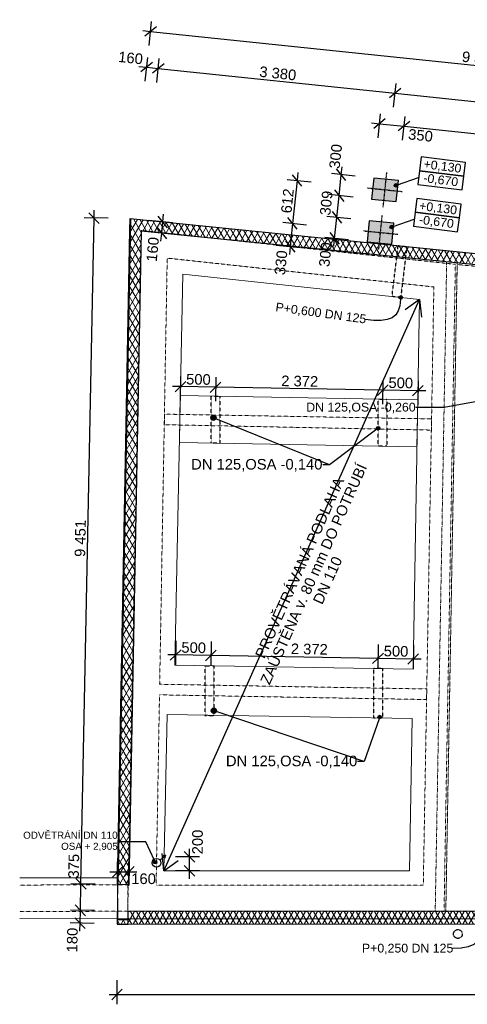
# Model space of a CAD drawing. Header units: millimetres. Extents: x -22038 to 4058, y -967 to 20030.
# Tile 1 of 7: x -22038 to -15687, y -967 to 13004. Entities that reach past the tile are written whole.
import ezdxf

# ---------------------------------------------------------------- set-up
doc = ezdxf.new("R2010")
doc.units = ezdxf.units.MM
doc.header["$MEASUREMENT"] = 0
for name, pattern in [('Wipeout_Contour', [1000, 0, -1000]), ('Čerchovaná M', [4.5, 2.5, -0.85, 0.3, -0.85]), ('Čerchovaná S', [3.5, 1.5, -0.85, 0.3, -0.85]), ('Čárkovaná M', [4.5, 2.5, -2])]:
    doc.linetypes.add(name, pattern=pattern)
for name, color, linetype in [('3._POHLED ZÁPADNÍ_1_2D prvky - obecné', 7, 'Continuous'), ('3._POHLED ZÁPADNÍ_1_Anotace - S', 7, 'Continuous'), ('3._POHLED ZÁPADNÍ_1_Anotace - SP', 7, 'Continuous'), ('3._POHLED ZÁPADNÍ_1_Konstrukce - nosné', 7, 'Continuous'), ('3._POHLED ZÁPADNÍ_1_Kóty - SP', 7, 'Continuous'), ('3._POHLED ZÁPADNÍ_1_Nové_2D prvky - obecné', 7, 'Continuous'), ('3._POHLED ZÁPADNÍ_1_Nové_Anotace - S', 7, 'Continuous'), ('3._POHLED ZÁPADNÍ_1_Nové_Anotace - SP', 7, 'Continuous'), ('3._POHLED ZÁPADNÍ_1_Nové_Konstrukce - krov', 7, 'Continuous'), ('3._POHLED ZÁPADNÍ_1_Nové_Kóty - SP', 7, 'Continuous'), ('3._POHLED ZÁPADNÍ_1_Nové_Situace - terén', 7, 'Continuous'), ('3._POHLED ZÁPADNÍ_1_Nové_Výplně – Řezové', 7, 'Continuous')]:
    doc.layers.add(name, color=color, linetype=linetype)
doc.styles.add('GENEROVANÝ_STYL_1', font='txt')
doc.styles.add('GENEROVANÝ_STYL_2', font='txt')
pattern_1 = [(60, (4e-12, 0), (-64.9519, 37.5), []), (120, (4e-12, 0), (64.9519, 37.5), [])]

msp = doc.modelspace()

# ---------------------------------------------------------------- hatches: boundary and pattern name
at = {"layer": '3._POHLED ZÁPADNÍ_1_Nové_Anotace - SP', "linetype": 'Continuous', "lineweight": 25}
msp.add_hatch(color=1, dxfattribs=at).paths.add_polyline_path([(-16723, 10653), (-16722, 10644), (-16716, 10636), (-16708, 10630), (-16698, 10628), (-16689, 10630), (-16681, 10636), (-16675, 10644), (-16673, 10653), (-16675, 10663), (-16681, 10671), (-16689, 10676), (-16698, 10678), (-16708, 10676), (-16716, 10671), (-16722, 10663)])
at = {"layer": '3._POHLED ZÁPADNÍ_1_Nové_Situace - terén', "linetype": 'Continuous', "lineweight": 0, "true_color": 0xfee9e9}
for points in [[(-16665, 10721), (-17013, 10757), (-17045, 10459), (-16696, 10426)], [(-16729, 10115), (-17077, 10151), (-17109, 9852), (-16760, 9819)]]:
    msp.add_hatch(color=7, dxfattribs=at).paths.add_polyline_path(points)

# ---------------------------------------------------------------- linework, layer by layer
at = {"layer": '3._POHLED ZÁPADNÍ_1_Nové_Anotace - SP', "color": 1, "linetype": 'Continuous', "lineweight": 25}
for p, q in [((-16341, 11057), (-16366, 10862)), ((-15712, 10977), (-16341, 11057)), ((-15737, 10783), (-15712, 10977)), ((-16366, 10862), (-16390, 10668)), ((-15737, 10783), (-16366, 10862)), ((-16366, 10862), (-15737, 10783)), ((-15762, 10588), (-15737, 10783)), ((-16390, 10668), (-15762, 10588)), ((-16403, 10465), (-16428, 10271)), ((-15774, 10386), (-16403, 10465))]:
    msp.add_line(p, q, dxfattribs=at)
at = {"layer": '3._POHLED ZÁPADNÍ_1_Nové_Anotace - SP', "color": 1, "linetype": 'Continuous', "lineweight": 25, "flags": 128}
msp.add_lwpolyline([(-16675, 10662), (-16378, 10765)], dxfattribs=at)
at = {"layer": '3._POHLED ZÁPADNÍ_1_Nové_Anotace - SP', "color": 1, "linetype": 'Continuous', "lineweight": 25}
msp.add_circle((-16698, 10653), 25, dxfattribs=at)
at = {"layer": '3._POHLED ZÁPADNÍ_1_Nové_Konstrukce - krov', "color": 1, "linetype": 'Čerchovaná M', "lineweight": 25, "flags": 128}
msp.add_lwpolyline([(-15832, -31, -1), (-15809, 92, -1)], format="xyb", close=True, dxfattribs=at)
at = {"layer": '3._POHLED ZÁPADNÍ_1_Nové_Kóty - SP', "color": 1, "linetype": 'Continuous', "lineweight": 25}
for p, q in [((-20099, 12905), (-20264, 12772)), ((-20202, 12639), (-20167, 12978)), ((-20293, 12850), (-20181, 12838)), ((-20181, 12838), (-10856, 11861)), ((-20256, 12131), (-20220, 12470)), ((-20093, 12114), (-20058, 12453)), ((-20347, 12342), (-20235, 12330)), ((-20152, 12397), (-20317, 12264)), ((-20235, 12330), (-20072, 12313)), ((-19990, 12380), (-20155, 12247)), ((-20072, 12313), (-16711, 11961)), ((-16629, 12028), (-16793, 11894)), ((-16732, 11762), (-16696, 12101)), ((-16711, 11961), (-13031, 11575)), ((-16953, 11330), (-16918, 11669)), ((-16605, 11293), (-16570, 11632)), ((-17044, 11541), (-16933, 11529)), ((-16850, 11596), (-17015, 11462)), ((-16933, 11529), (-16585, 11492)), ((-16502, 11559), (-16667, 11426)), ((-16585, 11492), (-13252, 11143)), ((-17475, 10805), (-17464, 10917)), ((-18035, 10640), (-18169, 10805)), ((-18090, 10834), (-18102, 10722)), ((-17276, 10785), (-17615, 10820)), ((-17409, 10723), (-17542, 10888)), ((-17507, 10507), (-17475, 10805)), ((-18242, 10737), (-17903, 10702)), ((-17308, 10486), (-17646, 10522)), ((-17573, 10590), (-17440, 10425)), ((-20909, 10113), (-21056, 10266)), ((-20982, 10190), (-20980, 10302)), ((-21169, 741), (-20982, 10190)), ((-20782, 10186), (-21123, 10193)), ((-20969, 737), (-21310, 744)), ((-21243, 817), (-21096, 665)), ((-21177, 366), (-21169, 741)), ((-21250, 443), (-21103, 290)), ((-20977, 362), (-21317, 369)), ((-21180, 184), (-21177, 366)), ((-20980, 180), (-21321, 187)), ((-21254, 260), (-21107, 107)), ((-21183, 71), (-21180, 184)), ((-20657, -967), (-20657, -627)), ((-20770, -827), (-20657, -827)), ((-20582, -752), (-20732, -902)), ((-20657, -827), (-162, -824))]:
    msp.add_line(p, q, dxfattribs=at)
at = {"layer": '3._POHLED ZÁPADNÍ_1_Nové_Situace - terén', "color": 1, "linetype": 'Čerchovaná S', "lineweight": 25}
for p, q in [((-16880, 10346), (-16829, 10837)), ((-17101, 10617), (-16609, 10566))]:
    msp.add_line(p, q, dxfattribs=at)
at = {"layer": '3._POHLED ZÁPADNÍ_1_Nové_Situace - terén', "color": 1, "linetype": 'Continuous', "lineweight": 25, "flags": 128}
for points in [[(-16665, 10721), (-17013, 10757), (-17045, 10459), (-16696, 10426)], [(-16729, 10115), (-17077, 10151), (-17109, 9852), (-16760, 9819)]]:
    msp.add_lwpolyline(points, close=True, dxfattribs=at)

# ---------------------------------------------------------------- texts
at = {"layer": '3._POHLED ZÁPADNÍ_1_Anotace - SP', "color": 1, "linetype": 'Continuous', "lineweight": 25, "char_height": 125, "attachment_point": 5, "rotation": 352.7669, "style": 'GENEROVANÝ_STYL_1'}
for s, insert in [('\\A1;{\\pqc;\\fArial|b0|i0|c238|p38;+0,\\fArial|b0|i0|c238|p38;1\\fArial|b0|i0|c238|p38;30}', (-16040, 10915)), ('\\A1;{\\pqc;\\fArial|b0|i0|c238|p38;-0,\\fArial|b0|i0|c238|p38;6\\fArial|b0|i0|c238|p38;70}', (-16064, 10720))]:
    msp.add_mtext(s, dxfattribs=dict(at, insert=insert))
at = {"layer": '3._POHLED ZÁPADNÍ_1_Anotace - SP', "color": 1, "linetype": 'Continuous', "lineweight": 25, "insert": (-16534, -182), "char_height": 125, "attachment_point": 5, "style": 'GENEROVANÝ_STYL_1'}
msp.add_mtext('\\A1;{\\pqc;\\fArial|b0|i0|c238|p38;P+0,\\fArial|b0|i0|c238|p38;25\\fArial|b0|i0|c238|p38;0 DN 125}', dxfattribs=at)
at = {"layer": '3._POHLED ZÁPADNÍ_1_Kóty - SP', "color": 1, "linetype": 'Continuous', "lineweight": 25, "char_height": 150, "attachment_point": 7, "style": 'GENEROVANÝ_STYL_2'}
for s, insert, width, rotation in [('\\A1;{\\pql;\\fArial|b0|i0|c0|p38;160}', (-20646, 12404), 341.49, 354.0173), ('\\A1;{\\pql;\\fArial|b0|i0|c0|p38;9\xa0377}', (-15770, 12406), 512.91, 354.0173), ('\\A1;{\\pql;\\fArial|b0|i0|c0|p38;3\xa0380}', (-18644, 12194), 512.91, 354.0173), ('\\A1;{\\pql;\\fArial|b0|i0|c0|p38;350}', (-16532, 11305), 341.49, 354.0173), ('\\A1;{\\pql;\\fArial|b0|i0|c0|p38;300}', (-17497, 10883), 341.49, 84.0173), ('\\A1;{\\pql;\\fArial|b0|i0|c0|p38;612}', (-18181, 10251), 341.49, 84.0173), ('\\A1;{\\pql;\\fArial|b0|i0|c0|p38;9\xa0451}', (-21107, 5380), 512.91, 88.865), ('\\A1;{\\pql;\\fArial|b0|i0|c0|p38;375}', (-21198, 817), 341.49, 88.865), ('\\A1;{\\pql;\\fArial|b0|i0|c0|p38;180}', (-21219, -232), 341.49, 88.865)]:
    msp.add_mtext(s, dxfattribs=dict(at, insert=insert, width=width, rotation=rotation))

# ---------------------------------------------------------------- next in the draw order: wipeouts: each hides what was drawn before it
at = {"color": 254, "linetype": 'Wipeout_Contour', "lineweight": 0, "ltscale": 138146.638741}
msp.add_wipeout([(-20474, 10020), (-20648, 731), (-20488, 728), (-20314, 10004), (-10960, 9061), (-11130, 9239), (-20471, 10181)], dxfattribs=at).dxf.layer = '3._POHLED ZÁPADNÍ_1_Nové_Výplně – Řezové'

# ---------------------------------------------------------------- next in the draw order: hatches: boundary and pattern name
at = {"layer": '3._POHLED ZÁPADNÍ_1_Nové_Anotace - SP', "linetype": 'Continuous', "lineweight": 25}
for points in [[(-16785, 10062), (-16784, 10052), (-16778, 10044), (-16770, 10038), (-16760, 10037), (-16751, 10038), (-16743, 10044), (-16737, 10052), (-16735, 10062), (-16737, 10071), (-16743, 10079), (-16751, 10085), (-16760, 10087), (-16770, 10085), (-16778, 10079), (-16784, 10071)], [(-16657, 9062), (-16655, 9052), (-16650, 9044), (-16641, 9038), (-16632, 9037), (-16622, 9038), (-16614, 9044), (-16609, 9052), (-16607, 9062), (-16609, 9071), (-16614, 9079), (-16622, 9085), (-16632, 9087), (-16641, 9085), (-16650, 9079), (-16655, 9071)]]:
    msp.add_hatch(color=1, dxfattribs=at).paths.add_polyline_path(points)
at = {"layer": '3._POHLED ZÁPADNÍ_1_Nové_Výplně – Řezové', "linetype": 'Continuous', "lineweight": 20, "true_color": 0xffaaaa}
h = msp.add_hatch(dxfattribs=at)
h.set_pattern_fill('Tepelná_izolace___tvrdá__F7', color=21, style=0, pattern_type=2)
h.set_pattern_definition(pattern_1)
h.paths.add_polyline_path([(-20474, 10020), (-20648, 731), (-20488, 728), (-20314, 10004), (-10960, 9061), (-11130, 9239), (-20471, 10181)])

# ---------------------------------------------------------------- next in the draw order: linework, layer by layer
at = {"layer": '3._POHLED ZÁPADNÍ_1_2D prvky - obecné', "color": 7, "linetype": 'Continuous', "lineweight": 13}
msp.add_line((-20460, 10179), (-11062, 9232), dxfattribs=at)
at = {"layer": '3._POHLED ZÁPADNÍ_1_Nové_2D prvky - obecné', "color": 1, "linetype": 'Čárkovaná M', "lineweight": 25, "flags": 128}
msp.add_lwpolyline([(-16755, 9076), (-16668, 9799), (-16545, 9784), (-16632, 9062)], close=True, dxfattribs=at)
at = {"layer": '3._POHLED ZÁPADNÍ_1_Nové_Anotace - S', "color": 1, "linetype": 'Continuous', "lineweight": 25}
for q in [(-16567, 8886), (-16339, 8784)]:
    msp.add_line((-16365, 9033), q, dxfattribs=at)
at = {"layer": '3._POHLED ZÁPADNÍ_1_Nové_Anotace - SP', "color": 1, "linetype": 'Continuous', "lineweight": 25}
for p, q in [((-15799, 10191), (-15774, 10386)), ((-16428, 10271), (-16452, 10076)), ((-15799, 10191), (-16428, 10271)), ((-16428, 10271), (-15799, 10191)), ((-16452, 10076), (-15824, 9996)), ((-15824, 9996), (-15799, 10191))]:
    msp.add_line(p, q, dxfattribs=at)
at = {"layer": '3._POHLED ZÁPADNÍ_1_Nové_Anotace - SP', "color": 1, "linetype": 'Continuous', "lineweight": 25, "flags": 128}
for points in [[(-16737, 10070), (-16440, 10173)], [(-16633, 9037), (-16643, 8946), (-16666, 8873), (-16703, 8817), (-16754, 8775), (-16822, 8749), (-16907, 8736), (-17011, 8737), (-17136, 8749)]]:
    msp.add_lwpolyline(points, dxfattribs=at)
at = {"layer": '3._POHLED ZÁPADNÍ_1_Nové_Anotace - SP', "color": 1, "linetype": 'Continuous', "lineweight": 25}
for centre in [(-16760, 10062), (-16632, 9062)]:
    msp.add_circle(centre, 25, dxfattribs=at)
at = {"layer": '3._POHLED ZÁPADNÍ_1_Nové_Kóty - SP', "color": 1, "linetype": 'Continuous', "lineweight": 25}
for p, q in [((-18102, 10722), (-18166, 10114)), ((-17539, 10199), (-17507, 10507)), ((-19939, 10053), (-20074, 10217)), ((-20007, 10135), (-19996, 10247)), ((-17340, 10179), (-17679, 10214)), ((-17606, 10282), (-17472, 10117)), ((-17570, 9901), (-17539, 10199)), ((-19867, 10121), (-20206, 10154)), ((-20022, 9976), (-20007, 10135)), ((-18305, 10129), (-17967, 10093)), ((-18099, 10032), (-18232, 10196)), ((-18166, 10114), (-18200, 9786)), ((-19882, 9962), (-20221, 9995)), ((-20090, 10058), (-19955, 9894)), ((-20033, 9864), (-20022, 9976)), ((-17637, 9983), (-17503, 9818)), ((-18399, 9807), (-18060, 9771)), ((-18267, 9868), (-18133, 9704)), ((-18200, 9786), (-18212, 9674)), ((-17371, 9880), (-17710, 9915)), ((-17582, 9789), (-17570, 9901))]:
    msp.add_line(p, q, dxfattribs=at)
at = {"layer": '3._POHLED ZÁPADNÍ_1_Nové_Situace - terén', "color": 1, "linetype": 'Čerchovaná S', "lineweight": 25}
for p, q in [((-16943, 9739), (-16894, 10230)), ((-17164, 10009), (-16673, 9960))]:
    msp.add_line(p, q, dxfattribs=at)
at = {"layer": '3._POHLED ZÁPADNÍ_1_Nové_Situace - terén', "color": 1, "linetype": 'Continuous', "lineweight": 25, "flags": 128}
msp.add_lwpolyline([(-20474, 10020), (-20471, 10181), (-11130, 9239), (-10960, 9061), (-20314, 10004), (-20488, 728), (-20648, 731)], close=True, dxfattribs=at)

# ---------------------------------------------------------------- next in the draw order: texts
at = {"layer": '3._POHLED ZÁPADNÍ_1_Anotace - SP', "color": 1, "linetype": 'Continuous', "lineweight": 25, "char_height": 125, "attachment_point": 5, "style": 'GENEROVANÝ_STYL_1'}
for s, insert, rotation in [('\\A1;{\\pqc;\\fArial|b0|i0|c238|p38;+0,\\fArial|b0|i0|c238|p38;1\\fArial|b0|i0|c238|p38;30}', (-16102, 10323), 352.7669), ('\\A1;{\\pqc;\\fArial|b0|i0|c238|p38;-0,\\fArial|b0|i0|c238|p38;6\\fArial|b0|i0|c238|p38;70}', (-16126, 10128), 352.7669), ('\\A1;{\\pqc;\\fArial|b0|i0|c238|p38;P+0,\\fArial|b0|i0|c238|p38;60\\fArial|b0|i0|c238|p38;0 DN 125}', (-17765, 8831), 352.2117)]:
    msp.add_mtext(s, dxfattribs=dict(at, insert=insert, rotation=rotation))
at = {"layer": '3._POHLED ZÁPADNÍ_1_Kóty - SP', "color": 1, "linetype": 'Continuous', "lineweight": 25, "char_height": 150, "width": 341.49, "attachment_point": 7, "style": 'GENEROVANÝ_STYL_2'}
for s, insert, rotation in [('\\A1;{\\pql;\\fArial|b0|i0|c0|p38;309}', (-17630, 10220), 84.0173), ('\\A1;{\\pql;\\fArial|b0|i0|c0|p38;160}', (-20092, 9564), 84.4679), ('\\A1;{\\pql;\\fArial|b0|i0|c0|p38;300}', (-17643, 9490), 84.0173), ('\\A1;{\\pql;\\fArial|b0|i0|c0|p38;330}', (-18273, 9375), 84.0173)]:
    msp.add_mtext(s, dxfattribs=dict(at, insert=insert, rotation=rotation))

# ---------------------------------------------------------------- next in the draw order: wipeouts: each hides what was drawn before it
at = {"color": 254, "linetype": 'Wipeout_Contour', "lineweight": 0, "ltscale": 140063.677704}
msp.add_wipeout([(-20505, 350), (-20505, 231), (-20657, 231), (-20657, 171), (-20497, 171), (-20497, 169), (-162, 173), (-163, 8007), (-395, 8006), (-322, 354)], dxfattribs=at).dxf.layer = '3._POHLED ZÁPADNÍ_1_Nové_Výplně – Řezové'

# ---------------------------------------------------------------- next in the draw order: hatches: boundary and pattern name
at = {"layer": '3._POHLED ZÁPADNÍ_1_Nové_Anotace - SP', "linetype": 'Continuous', "lineweight": 25}
for points in [[(-19325, 7356), (-19322, 7342), (-19314, 7329), (-19302, 7321), (-19288, 7318), (-19273, 7321), (-19261, 7329), (-19253, 7342), (-19250, 7356), (-19253, 7370), (-19261, 7382), (-19273, 7391), (-19288, 7393), (-19302, 7391), (-19314, 7382), (-19322, 7370)], [(-16976, 7209), (-16974, 7200), (-16968, 7191), (-16960, 7186), (-16951, 7184), (-16941, 7186), (-16933, 7191), (-16928, 7200), (-16926, 7209), (-16928, 7219), (-16933, 7227), (-16941, 7232), (-16951, 7234), (-16960, 7232), (-16968, 7227), (-16974, 7219)], [(-19321, 3199), (-19318, 3185), (-19310, 3173), (-19298, 3165), (-19283, 3162), (-19269, 3165), (-19257, 3173), (-19249, 3185), (-19246, 3199), (-19249, 3214), (-19257, 3226), (-19269, 3234), (-19283, 3237), (-19298, 3234), (-19310, 3226), (-19318, 3214)], [(-16956, 3109), (-16954, 3099), (-16949, 3091), (-16941, 3085), (-16931, 3084), (-16922, 3085), (-16914, 3091), (-16908, 3099), (-16906, 3109), (-16908, 3118), (-16914, 3126), (-16922, 3132), (-16931, 3134), (-16941, 3132), (-16949, 3126), (-16954, 3118)], [(-20140, 1049), (-20138, 1040), (-20133, 1032), (-20125, 1026), (-20115, 1024), (-20105, 1026), (-20097, 1032), (-20092, 1040), (-20090, 1049), (-20092, 1059), (-20097, 1067), (-20105, 1072), (-20115, 1074), (-20125, 1072), (-20133, 1067), (-20138, 1059)]]:
    msp.add_hatch(color=1, dxfattribs=at).paths.add_polyline_path(points)
at = {"layer": '3._POHLED ZÁPADNÍ_1_Nové_Výplně – Řezové', "linetype": 'Continuous', "lineweight": 20, "true_color": 0xffaaaa}
h = msp.add_hatch(dxfattribs=at)
h.set_pattern_fill('Tepelná_izolace___tvrdá__F7', color=21, style=0, pattern_type=2)
h.set_pattern_definition(pattern_1)
h.paths.add_polyline_path([(-20505, 350), (-20505, 231), (-20657, 231), (-20657, 171), (-20497, 171), (-20497, 169), (-162, 173), (-163, 8007), (-395, 8006), (-322, 354)])

# ---------------------------------------------------------------- next in the draw order: linework, layer by layer
at = {"layer": '3._POHLED ZÁPADNÍ_1_2D prvky - obecné', "color": 142, "linetype": 'Continuous', "lineweight": 20, "true_color": 0x0080c0}
msp.add_line((-16262, 3507), (-16265, 3357), dxfattribs=at)
at = {"layer": '3._POHLED ZÁPADNÍ_1_2D prvky - obecné', "color": 7, "linetype": 'Continuous', "lineweight": 13}
for p, q in [((-20505, 353), (-20505, 171)), ((-201, 245), (-20657, 244))]:
    msp.add_line(p, q, dxfattribs=at)
at = {"layer": '3._POHLED ZÁPADNÍ_1_2D prvky - obecné', "color": 7, "linetype": 'Čárkovaná M', "lineweight": 13, "flags": 128}
for points in [[(-318, 17940), (-395, 8006), (-322, 352), (-15992, 350), (-15831, 9530), (-10971, 9072)], [(-16017, 350), (-20505, 350), (-20313, 10014), (-15856, 9533)], [(-16017, 350), (-15856, 9533)], [(-22038, 350), (-20505, 353), (-20505, 728), (-22038, 725)]]:
    msp.add_lwpolyline(points, dxfattribs=at)
at = {"layer": '3._POHLED ZÁPADNÍ_1_2D prvky - obecné', "color": 7, "linetype": 'Continuous', "lineweight": 13, "flags": 128}
for points in [[(-20657, 231), (-20460, 10179)], [(-22038, 250), (-20647, 253), (-20648, 828), (-22038, 825)]]:
    msp.add_lwpolyline(points, dxfattribs=at)
at = {"layer": '3._POHLED ZÁPADNÍ_1_2D prvky - obecné', "color": 7, "linetype": 'Čárkovaná M', "lineweight": 13, "flags": 128}
for points in [[(-16161, 9212), (-16262, 3507), (-20052, 3574), (-19945, 9621)], [(-19984, 7407), (-16194, 7340), (-16197, 7181), (-19985, 7257)], [(-20054, 3424), (-16265, 3357), (-16311, 725), (-20102, 725)]]:
    msp.add_lwpolyline(points, close=True, dxfattribs=at)
at = {"layer": '3._POHLED ZÁPADNÍ_1_2D prvky - obecné', "color": 7, "linetype": 'Continuous', "lineweight": 13, "flags": 128}
for points in [[(-19835, 3845), (-16457, 3786), (-16365, 9033), (-19725, 9395)], [(-16401, 6944), (-16390, 7610), (-19760, 7670), (-19772, 7003)], [(-16507, 925), (-19991, 925), (-19947, 3147), (-16469, 3086)]]:
    msp.add_lwpolyline(points, close=True, dxfattribs=at)
at = {"layer": '3._POHLED ZÁPADNÍ_1_Konstrukce - nosné', "color": 251, "linetype": 'Čerchovaná M', "lineweight": 20, "true_color": 0x6a6a6a, "flags": 128}
for points in [[(-15980, 9562), (-16142, 352)], [(-15992, 350), (-15830, 9560)]]:
    msp.add_lwpolyline(points, dxfattribs=at)
at = {"layer": '3._POHLED ZÁPADNÍ_1_Nové_2D prvky - obecné', "color": 1, "linetype": 'Čárkovaná M', "lineweight": 25, "flags": 128}
for points in [[(-19199, 7661), (-19199, 6994), (-19322, 6994), (-19322, 7661)], [(-16827, 7620), (-16827, 6952), (-16951, 6952), (-16951, 7620)], [(-19283, 3834), (-19283, 3126), (-19407, 3126), (-19407, 3834)], [(-16890, 3801), (-16890, 3093), (-17013, 3093), (-17013, 3801)]]:
    msp.add_lwpolyline(points, close=True, dxfattribs=at)
at = {"layer": '3._POHLED ZÁPADNÍ_1_Nové_2D prvky - obecné', "color": 1, "linetype": 'Continuous', "lineweight": 25}
msp.add_circle((-20096, 1041), 62.5, dxfattribs=at)
at = {"layer": '3._POHLED ZÁPADNÍ_1_Nové_Anotace - S', "color": 1, "linetype": 'Continuous', "lineweight": 25}
for q in [(-16365, 9033), (-20017, 1173), (-19789, 1071)]:
    msp.add_line((-19991, 925), q, dxfattribs=at)
at = {"layer": '3._POHLED ZÁPADNÍ_1_Nové_Anotace - SP', "color": 1, "linetype": 'Continuous', "lineweight": 25}
for p, q in [((-15075, 7677), (-16016, 7500)), ((-16016, 7500), (-16415, 7500)), ((-17642, 6688), (-19253, 7342)), ((-16971, 7194), (-17642, 6688)), ((-17642, 6688), (-17737, 6688)), ((-17148, 2478), (-19248, 3187)), ((-16939, 3085), (-17148, 2478)), ((-17148, 2478), (-17244, 2478)), ((-20248, 1339), (-20647, 1339)), ((-20125, 1072), (-20248, 1339))]:
    msp.add_line(p, q, dxfattribs=at)
at = {"layer": '3._POHLED ZÁPADNÍ_1_Nové_Anotace - SP', "color": 1, "linetype": 'Continuous', "lineweight": 25, "flags": 128}
msp.add_lwpolyline([(-15522, 325), (-15498, 196), (-15493, 88), (-15506, 1), (-15540, -67), (-15595, -117), (-15673, -152), (-15774, -171), (-15899, -177)], dxfattribs=at)
at = {"layer": '3._POHLED ZÁPADNÍ_1_Nové_Anotace - SP', "color": 1, "linetype": 'Continuous', "lineweight": 25}
for centre, radius in [((-19288, 7356), 37.5), ((-16951, 7209), 25), ((-19283, 3199), 37.5), ((-16931, 3109), 25), ((-20115, 1049), 25)]:
    msp.add_circle(centre, radius, dxfattribs=at)
at = {"layer": '3._POHLED ZÁPADNÍ_1_Nové_Kóty - SP', "color": 1, "linetype": 'Continuous', "lineweight": 25}
for p, q in [((-19682, 7872), (-19834, 7725)), ((-19756, 7939), (-19762, 7599)), ((-19334, 7716), (-19182, 7863)), ((-19256, 7930), (-19262, 7590)), ((-16884, 7889), (-16890, 7548)), ((-16385, 7880), (-16391, 7539)), ((-19758, 7799), (-19871, 7801)), ((-19258, 7790), (-19758, 7799)), ((-16887, 7748), (-19258, 7790)), ((-16963, 7674), (-16810, 7822)), ((-16387, 7739), (-16887, 7748)), ((-16464, 7666), (-16311, 7813)), ((-16275, 7737), (-16387, 7739)), ((-19749, 4065), (-19902, 3917)), ((-19822, 4191), (-19828, 3850)), ((-19401, 3908), (-19249, 4056)), ((-19322, 4182), (-19328, 3842)), ((-16950, 4140), (-16956, 3800)), ((-16451, 4132), (-16457, 3791)), ((-19825, 3991), (-19938, 3993)), ((-19325, 3982), (-19825, 3991)), ((-16954, 3940), (-19325, 3982)), ((-17030, 3867), (-16877, 4014)), ((-16454, 3932), (-16954, 3940)), ((-16531, 3858), (-16378, 4005)), ((-16342, 3930), (-16454, 3932)), ((-19486, 1126), (-19827, 1126)), ((-19552, 1051), (-19702, 1201)), ((-19627, 1126), (-19627, 1239)), ((-19627, 925), (-19627, 1126)), ((-20573, 988), (-20723, 838)), ((-20648, 713), (-20648, 1053)), ((-20563, 838), (-20413, 988)), ((-20488, 713), (-20488, 1053)), ((-19702, 1000), (-19552, 850)), ((-20760, 913), (-20648, 913)), ((-20648, 913), (-20488, 913)), ((-20488, 913), (-20375, 913)), ((-19486, 925), (-19827, 925)), ((-19627, 812), (-19627, 925))]:
    msp.add_line(p, q, dxfattribs=at)
at = {"layer": '3._POHLED ZÁPADNÍ_1_Nové_Situace - terén', "color": 1, "linetype": 'Continuous', "lineweight": 25}
for p, q in [((-20045, 1076), (-19971, 1150)), ((-19971, 1150), (-20019, 1137)), ((-19971, 1150), (-19984, 1101))]:
    msp.add_line(p, q, dxfattribs=at)
at = {"layer": '3._POHLED ZÁPADNÍ_1_Nové_Situace - terén', "color": 1, "linetype": 'Continuous', "lineweight": 25, "flags": 128}
msp.add_lwpolyline([(-20505, 350), (-20505, 231), (-20657, 231), (-20657, 171), (-20497, 171), (-20497, 169), (-162, 173), (-163, 8007), (-395, 8006), (-322, 354)], close=True, dxfattribs=at)

# ---------------------------------------------------------------- next in the draw order: texts
at = {"layer": '3._POHLED ZÁPADNÍ_1_Anotace - S', "color": 1, "linetype": 'Continuous', "lineweight": 25, "insert": (-17599, 5018), "char_height": 150, "width": 3741.1, "attachment_point": 8, "rotation": 65.9004, "line_spacing_factor": 0.870021, "style": 'GENEROVANÝ_STYL_1'}
msp.add_mtext('\\A1;{\\pqc;\\fArial|b0|i0|c238|p38;PROVĚTRÁVANÁ PODLAHA ZAÚSTĚNA v. 80 mm DO \\fArial|b0|i0|c238|p38;POTRUBÍ DN 110}', dxfattribs=at)
at = {"layer": '3._POHLED ZÁPADNÍ_1_Anotace - SP', "color": 1, "linetype": 'Continuous', "lineweight": 25, "attachment_point": 5, "style": 'GENEROVANÝ_STYL_1'}
for s, insert, char_height in [('\\A1;{\\pqc;\\fArial|b0|i0|c238|p38;DN 1\\fArial|b0|i0|c238|p38;25,OSA\\fArial|b0|i0|c238|p38; -0,260 }', (-17196, 7495), 125), ('\\A1;{\\pqc;\\fArial|b0|i0|c238|p38;DN 1\\fArial|b0|i0|c238|p38;25\\fArial|b0|i0|c238|p38;,\\fArial|b0|i0|c238|p38;OSA\\fArial|b0|i0|c238|p38; -0,\\fArial|b0|i0|c238|p38;140\\fArial|b0|i0|c238|p38; }', (-18674, 6682), 150), ('\\A1;{\\pqc;\\fArial|b0|i0|c238|p38;DN 1\\fArial|b0|i0|c238|p38;25\\fArial|b0|i0|c238|p38;,\\fArial|b0|i0|c238|p38;OSA\\fArial|b0|i0|c238|p38; -0,\\fArial|b0|i0|c238|p38;140\\fArial|b0|i0|c238|p38; }', (-18180, 2472), 150)]:
    msp.add_mtext(s, dxfattribs=dict(at, insert=insert, char_height=char_height))
at = {"layer": '3._POHLED ZÁPADNÍ_1_Anotace - SP', "color": 1, "linetype": 'Continuous', "lineweight": 25, "insert": (-20647, 1345), "char_height": 100, "attachment_point": 6, "line_spacing_factor": 0.92551, "style": 'GENEROVANÝ_STYL_1'}
msp.add_mtext('\\A1;{\\pqr;\\fArial|b0|i0|c238|p38;ODVĚTRÁNÍ\\fArial|b0|i0|c238|p38; \\fArial|b0|i0|c238|p38;\\H1.030283x;DN 110\\P\\pqr;\\fArial|b0|i0|c238|p38;\\H0.970607x;OSA\\fArial|b0|i0|c238|p38; + 2,90\\fArial|b0|i0|c238|p38;5}', dxfattribs=at)
at = {"layer": '3._POHLED ZÁPADNÍ_1_Kóty - SP', "color": 1, "linetype": 'Continuous', "lineweight": 25, "char_height": 150, "attachment_point": 7, "style": 'GENEROVANÝ_STYL_2'}
for s, insert, width, rotation in [('\\A1;{\\pql;\\fArial|b0|i0|c0|p38;500}', (-19678, 7827), 341.49, 358.9912), ('\\A1;{\\pql;\\fArial|b0|i0|c0|p38;2\xa0372}', (-18328, 7803), 512.91, 358.9912), ('\\A1;{\\pql;\\fArial|b0|i0|c0|p38;500}', (-16807, 7777), 341.49, 358.9912), ('\\A1;{\\pql;\\fArial|b0|i0|c0|p38;500}', (-19745, 4020), 341.49, 358.9912), ('\\A1;{\\pql;\\fArial|b0|i0|c0|p38;2\xa0372}', (-18192, 4001), 512.91, 358.9912), ('\\A1;{\\pql;\\fArial|b0|i0|c0|p38;500}', (-16874, 3969), 341.49, 358.9912), ('\\A1;{\\pql;\\fArial|b0|i0|c0|p38;200}', (-19438, 1161), 341.49, 90)]:
    msp.add_mtext(s, dxfattribs=dict(at, insert=insert, width=width, rotation=rotation))
at = {"layer": '3._POHLED ZÁPADNÍ_1_Kóty - SP', "color": 1, "linetype": 'Continuous', "lineweight": 25, "insert": (-20455, 737), "char_height": 150, "width": 341.49, "attachment_point": 7, "style": 'GENEROVANÝ_STYL_2'}
msp.add_mtext('\\A1;{\\pql;\\fArial|b0|i0|c0|p38;160}', dxfattribs=at)

doc.saveas('drawing.dxf')
